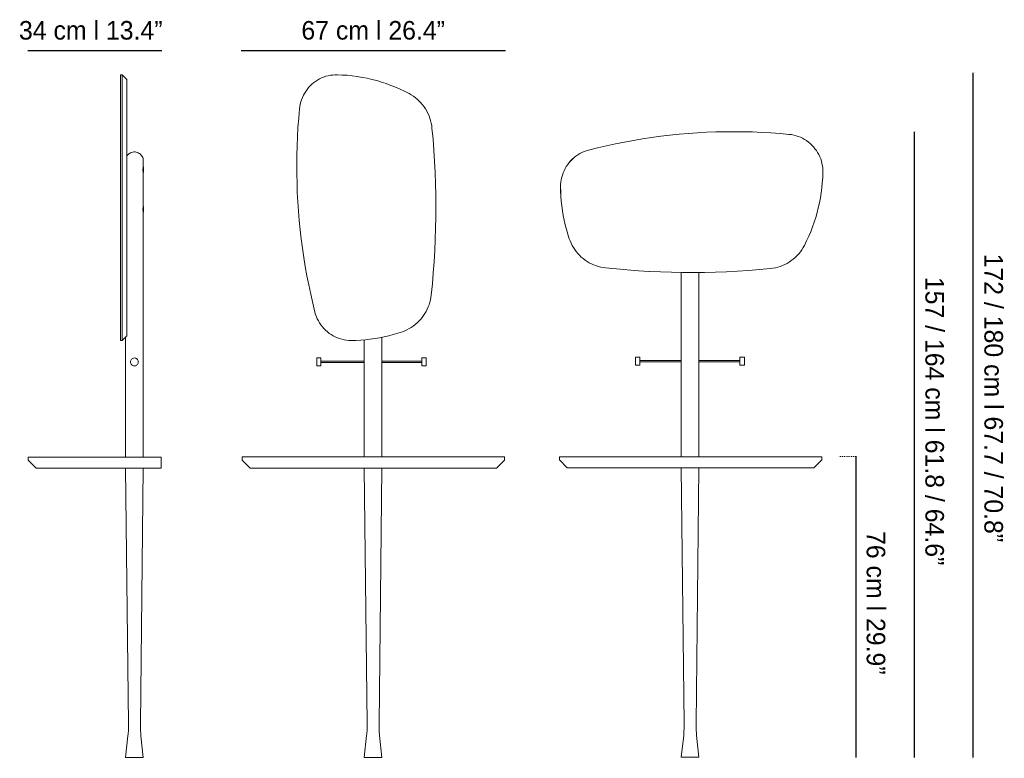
# Model space of a CAD drawing. Header units: inches. Extents: x 64.4 to 153.6, y -176 to -109.1.
import ezdxf

# ---------------------------------------------------------------- set-up
doc = ezdxf.new("R2010")
doc.units = ezdxf.units.IN
doc.header["$MEASUREMENT"] = 0
doc.linetypes.add('AI-Linetype-1', pattern=[0.092075, 0, -0.092075])
doc.layers.add('Capa 1', color=7, linetype='Continuous')

msp = doc.modelspace()

# ---------------------------------------------------------------- linework, layer by layer
at = {"layer": 'Capa 1', "color": 251, "lineweight": 25, "true_color": 0x4a4949}
for points in [[(65.113, -111.866), (77.233, -111.866)], [(84.425, -111.866), (108.386, -111.866)], [(150.72, -113.896), (150.72, -175.968)], [(145.4, -119.245), (145.4, -175.968)], [(140.115, -148.649), (140.115, -175.968)]]:
    msp.add_lwpolyline(points, dxfattribs=at)
at = {"layer": 'Capa 1', "color": 251, "lineweight": 13, "true_color": 0x4a4949}
for points in [[(73.646, -114.091), (73.495, -114.091)], [(73.495, -117.182), (73.495, -116.969), (73.495, -116.765), (73.495, -116.549), (73.495, -116.347), (73.495, -116.157), (73.495, -115.954), (73.495, -115.776), (73.495, -115.599), (73.495, -115.421), (73.495, -115.256), (73.495, -115.105), (73.495, -114.953), (73.495, -114.813), (73.495, -114.687), (73.495, -114.572), (73.495, -114.471), (73.495, -114.382), (73.495, -114.307), (73.495, -114.23), (73.495, -114.179), (73.495, -114.141), (73.495, -114.115), (73.495, -114.104), (73.495, -114.091)], [(74.07, -114.52), (73.646, -114.091)], [(73.646, -117.182), (73.646, -116.969), (73.646, -116.765), (73.646, -116.549), (73.646, -116.347), (73.646, -116.157), (73.646, -115.954), (73.646, -115.776), (73.646, -115.599), (73.646, -115.421), (73.646, -115.256), (73.646, -115.105), (73.646, -114.953), (73.646, -114.813), (73.646, -114.687), (73.646, -114.572), (73.646, -114.471), (73.646, -114.382), (73.646, -114.307), (73.646, -114.23), (73.646, -114.179), (73.646, -114.141), (73.646, -114.115), (73.646, -114.104), (73.646, -114.091)], [(93.137, -114.079), (92.924, -114.093), (92.724, -114.105), (92.512, -114.13), (92.299, -114.167), (92.099, -114.219), (91.898, -114.295), (91.711, -114.371), (91.511, -114.461), (91.336, -114.561), (91.16, -114.676), (90.985, -114.801), (90.822, -114.941), (90.674, -115.093), (90.522, -115.246), (90.397, -115.41), (90.271, -115.587), (90.16, -115.766), (90.06, -115.943), (89.971, -116.146), (89.884, -116.336), (89.822, -116.538), (89.772, -116.754), (89.734, -116.957), (89.709, -117.172)], [(99.63, -115.777), (99.23, -115.575), (98.817, -115.385), (98.405, -115.208), (97.99, -115.043), (97.567, -114.878), (97.128, -114.739), (96.702, -114.612), (96.265, -114.498), (95.827, -114.396), (95.377, -114.32), (94.938, -114.245), (94.489, -114.181), (94.039, -114.13), (93.587, -114.105), (93.137, -114.079)], [(74.07, -114.52), (74.07, -114.535), (74.07, -114.547), (74.07, -114.572), (74.07, -114.61), (74.07, -114.661), (74.07, -114.725), (74.07, -114.799), (74.07, -114.888), (74.07, -114.99), (74.07, -115.092), (74.07, -115.219), (74.07, -115.344), (74.07, -115.485), (74.07, -115.623), (74.07, -115.776), (74.07, -115.942), (74.07, -116.119), (74.07, -116.284), (74.07, -116.46), (74.07, -116.651), (74.07, -116.841), (74.07, -117.031), (74.07, -117.221)], [(101.707, -118.909), (101.683, -118.68), (101.645, -118.452), (101.581, -118.224), (101.521, -118.009), (101.444, -117.793), (101.345, -117.577), (101.244, -117.375), (101.131, -117.172), (100.994, -116.982), (100.857, -116.804), (100.706, -116.627), (100.556, -116.461), (100.38, -116.297), (100.206, -116.159), (100.03, -116.019), (99.831, -115.892), (99.63, -115.777)], [(73.495, -135.598), (73.495, -134.788), (73.495, -133.964), (73.495, -133.14), (73.495, -132.304), (73.495, -131.48), (73.495, -130.644), (73.495, -129.807), (73.495, -128.969), (73.495, -128.132), (73.495, -127.297), (73.495, -126.448), (73.495, -125.611), (73.495, -124.762), (73.495, -123.926), (73.495, -123.075), (73.495, -122.238), (73.495, -121.392), (73.495, -120.555), (73.495, -119.705), (73.495, -118.869), (73.495, -118.019), (73.495, -117.182)], [(73.646, -135.598), (73.646, -134.788), (73.646, -133.964), (73.646, -133.14), (73.646, -132.304), (73.646, -131.48), (73.646, -130.644), (73.646, -129.807), (73.646, -128.969), (73.646, -128.132), (73.646, -127.297), (73.646, -126.448), (73.646, -125.611), (73.646, -124.762), (73.646, -123.926), (73.646, -123.075), (73.646, -122.238), (73.646, -121.392), (73.646, -120.555), (73.646, -119.705), (73.646, -118.869), (73.646, -118.019), (73.646, -117.182)], [(74.07, -117.221), (74.07, -118.058), (74.07, -118.895), (74.07, -119.731), (74.07, -120.568), (74.07, -121.404), (74.07, -122.238), (74.07, -123.075), (74.07, -123.913), (74.07, -124.75), (74.07, -125.586), (74.07, -126.423), (74.07, -127.259), (74.07, -128.083), (74.07, -128.92), (74.07, -129.743), (74.07, -130.58), (74.07, -131.403), (74.07, -132.227), (74.07, -133.051), (74.07, -133.862), (74.07, -134.686), (74.07, -135.496)], [(89.709, -117.172), (89.634, -118.009), (89.571, -118.857), (89.521, -119.694), (89.484, -120.543), (89.472, -121.38), (89.459, -122.23), (89.459, -123.066), (89.484, -123.914), (89.509, -124.75), (89.559, -125.601), (89.621, -126.437), (89.683, -127.286), (89.772, -128.122), (89.872, -128.959), (89.971, -129.796), (90.098, -130.631), (90.235, -131.468), (90.385, -132.291), (90.548, -133.129), (90.722, -133.952), (90.91, -134.776), (91.11, -135.587)], [(101.645, -134.04), (101.745, -133.04), (101.819, -132.026), (101.895, -131.025), (101.957, -130.011), (101.995, -128.997), (102.033, -127.996), (102.045, -126.982), (102.058, -125.968), (102.045, -124.954), (102.021, -123.952), (101.995, -122.939), (101.944, -121.925), (101.882, -120.924), (101.807, -119.91), (101.707, -118.909)], [(134.082, -119.479), (133.245, -119.401), (132.419, -119.352), (131.593, -119.301), (130.754, -119.263), (129.916, -119.238), (129.091, -119.238), (128.253, -119.238), (127.427, -119.263), (126.589, -119.289), (125.763, -119.34), (124.924, -119.39), (124.099, -119.466), (123.273, -119.555), (122.435, -119.643), (121.61, -119.758), (120.784, -119.884), (119.971, -120.024), (119.146, -120.176), (118.332, -120.341), (117.518, -120.517), (116.706, -120.708), (115.892, -120.911)], [(128.991, -119.238), (128.253, -119.238), (127.427, -119.263), (126.589, -119.289), (125.763, -119.34), (124.924, -119.39), (124.099, -119.466), (123.261, -119.555), (122.435, -119.643), (121.61, -119.758), (120.784, -119.884), (119.971, -120.024), (119.146, -120.176), (118.332, -120.341), (117.518, -120.517), (116.706, -120.708), (115.892, -120.911)], [(137.122, -122.964), (137.122, -122.749), (137.11, -122.532), (137.085, -122.33), (137.035, -122.115), (136.984, -121.912), (136.923, -121.708), (136.847, -121.506), (136.748, -121.317), (136.647, -121.127), (136.535, -120.949), (136.409, -120.785), (136.271, -120.62), (136.134, -120.455), (135.984, -120.315), (135.821, -120.176), (135.647, -120.048), (135.471, -119.935), (135.283, -119.834), (135.096, -119.745), (134.895, -119.669), (134.697, -119.605), (134.495, -119.555), (134.282, -119.503), (134.082, -119.479)], [(75.56, -121.784), (75.535, -121.682), (75.51, -121.582), (75.46, -121.493), (75.409, -121.404), (75.347, -121.327), (75.272, -121.252), (75.198, -121.201), (75.097, -121.149), (75.009, -121.112), (74.909, -121.087), (74.808, -121.074), (74.71, -121.074), (74.609, -121.087), (74.509, -121.112), (74.409, -121.149), (74.321, -121.201), (74.246, -121.252), (74.17, -121.327), (74.108, -121.404), (74.07, -121.468)], [(115.892, -120.911), (115.692, -120.962), (115.492, -121.038), (115.294, -121.127), (115.104, -121.228), (114.928, -121.33), (114.753, -121.456), (114.579, -121.582), (114.428, -121.722), (114.28, -121.886), (114.128, -122.039), (114.003, -122.216), (113.878, -122.394), (113.778, -122.571), (113.678, -122.774), (113.59, -122.964), (113.528, -123.167), (113.466, -123.369), (113.415, -123.586), (113.39, -123.801), (113.366, -124.016), (113.366, -124.232)], [(115.892, -120.911), (115.692, -120.962), (115.492, -121.038), (115.294, -121.127), (115.104, -121.228), (114.928, -121.33), (114.753, -121.456), (114.579, -121.582), (114.416, -121.722), (114.266, -121.886), (114.128, -122.039), (114.003, -122.216), (113.878, -122.394), (113.778, -122.571), (113.678, -122.774), (113.59, -122.964), (113.528, -123.167), (113.466, -123.369), (113.415, -123.586), (113.39, -123.801), (113.366, -124.016), (113.366, -124.232)], [(75.56, -122.429), (75.56, -121.784)], [(75.56, -122.429), (75.548, -122.443), (75.548, -122.481), (75.535, -122.544), (75.522, -122.619), (75.522, -122.697), (75.522, -122.785), (75.535, -122.849), (75.548, -122.898), (75.56, -122.937)], [(75.572, -122.429), (75.56, -122.429)], [(75.56, -122.937), (75.572, -122.937)], [(75.56, -126.029), (75.56, -122.937)], [(75.572, -122.429), (75.572, -122.443), (75.572, -122.456), (75.572, -122.481), (75.572, -122.531), (75.572, -122.57), (75.572, -122.633), (75.572, -122.684)], [(75.572, -122.684), (75.572, -122.735), (75.572, -122.797), (75.572, -122.836), (75.572, -122.887), (75.572, -122.912), (75.572, -122.924), (75.572, -122.937)], [(135.447, -129.542), (135.647, -129.136), (135.846, -128.718), (136.021, -128.3), (136.185, -127.868), (136.333, -127.438), (136.472, -127.007), (136.597, -126.564), (136.711, -126.132), (136.81, -125.676), (136.897, -125.233), (136.972, -124.777), (137.035, -124.334), (137.072, -123.877), (137.11, -123.421), (137.122, -122.964)], [(113.366, -124.232), (113.377, -124.662), (113.39, -125.093), (113.428, -125.537), (113.478, -125.968), (113.528, -126.398), (113.604, -126.83), (113.692, -127.248), (113.791, -127.679), (113.891, -128.097), (114.015, -128.514), (114.153, -128.934)], [(113.366, -124.232), (113.366, -124.662), (113.39, -125.093), (113.428, -125.537), (113.478, -125.968), (113.528, -126.398), (113.604, -126.83), (113.692, -127.248), (113.791, -127.679), (113.891, -128.097), (114.015, -128.514), (114.153, -128.934)], [(75.56, -126.029), (75.548, -126.042), (75.548, -126.081), (75.535, -126.131), (75.522, -126.206), (75.522, -126.294), (75.522, -126.373), (75.535, -126.448), (75.548, -126.499), (75.56, -126.524)], [(75.572, -126.029), (75.56, -126.029)], [(75.56, -126.524), (75.572, -126.524)], [(75.56, -148.73), (75.56, -126.524)], [(75.572, -126.029), (75.572, -126.055), (75.572, -126.081), (75.572, -126.117), (75.572, -126.169), (75.572, -126.22), (75.572, -126.271)], [(75.572, -126.271), (75.572, -126.334), (75.572, -126.383), (75.572, -126.435), (75.572, -126.472), (75.572, -126.499), (75.572, -126.524)], [(114.153, -128.934), (114.228, -129.136), (114.317, -129.338), (114.416, -129.542), (114.53, -129.733), (114.653, -129.922), (114.78, -130.1), (114.928, -130.277), (115.079, -130.442), (115.241, -130.595), (115.404, -130.733), (115.58, -130.873), (115.768, -130.998), (115.956, -131.114), (116.155, -131.215), (116.355, -131.304), (116.568, -131.38), (116.78, -131.443), (116.993, -131.506), (117.206, -131.545), (117.431, -131.57)], [(114.153, -128.934), (114.228, -129.136), (114.317, -129.338), (114.416, -129.542), (114.53, -129.733), (114.653, -129.922), (114.78, -130.1), (114.928, -130.277), (115.079, -130.442), (115.241, -130.595), (115.404, -130.733), (115.58, -130.873), (115.768, -130.998), (115.956, -131.114), (116.155, -131.215), (116.355, -131.304), (116.568, -131.38), (116.78, -131.443), (116.993, -131.506), (117.206, -131.545), (117.431, -131.57)], [(132.369, -131.645), (132.595, -131.621), (132.819, -131.583), (133.031, -131.519), (133.257, -131.454), (133.47, -131.366), (133.683, -131.277), (133.882, -131.176), (134.07, -131.05), (134.257, -130.923), (134.445, -130.785), (134.621, -130.631), (134.782, -130.467), (134.933, -130.303), (135.083, -130.125), (135.208, -129.935), (135.334, -129.745), (135.447, -129.542)], [(117.431, -131.57), (118.419, -131.672), (119.408, -131.76), (120.41, -131.835), (121.409, -131.899), (122.398, -131.938), (123.398, -131.976), (124.399, -131.988), (125.388, -132.001), (126.388, -131.988), (127.391, -131.963), (128.391, -131.924), (129.378, -131.874), (130.38, -131.811), (131.367, -131.733), (132.369, -131.645)], [(117.431, -131.57), (118.419, -131.672), (119.408, -131.76), (120.41, -131.835), (121.397, -131.899), (122.398, -131.938), (123.398, -131.976), (124.399, -131.988), (125.25, -132.001)], [(124.299, -131.988), (124.299, -140.009)], [(125.888, -140.009), (125.888, -131.988)], [(99.029, -137.362), (99.243, -137.286), (99.443, -137.185), (99.642, -137.083), (99.831, -136.969), (100.007, -136.855), (100.193, -136.716), (100.356, -136.576), (100.518, -136.423), (100.669, -136.259), (100.819, -136.082), (100.943, -135.905), (101.069, -135.714), (101.183, -135.524), (101.282, -135.321), (101.369, -135.119), (101.444, -134.916), (101.521, -134.7), (101.57, -134.486), (101.607, -134.256), (101.645, -134.04)], [(74.07, -135.496), (74.07, -135.686), (74.07, -135.863), (74.07, -136.054), (74.07, -136.22), (74.07, -136.398), (74.07, -136.549), (74.07, -136.714), (74.07, -136.854), (74.07, -136.993), (74.07, -137.12), (74.07, -137.234), (74.07, -137.334), (74.07, -137.425), (74.07, -137.513), (74.07, -137.576), (74.07, -137.639), (74.07, -137.677), (74.07, -137.715), (74.07, -137.728), (74.07, -137.741)], [(73.495, -138.171), (73.495, -138.158), (73.495, -138.147), (73.495, -138.108), (73.495, -138.058), (73.495, -138.007), (73.495, -137.931), (73.495, -137.842), (73.495, -137.754), (73.495, -137.639), (73.495, -137.524), (73.495, -137.386), (73.495, -137.245), (73.495, -137.095), (73.495, -136.93), (73.495, -136.764), (73.495, -136.588), (73.495, -136.398), (73.495, -136.207), (73.495, -136.017), (73.495, -135.815), (73.495, -135.598)], [(73.646, -138.171), (73.646, -138.158), (73.646, -138.147), (73.646, -138.108), (73.646, -138.058), (73.646, -138.007), (73.646, -137.931), (73.646, -137.842), (73.646, -137.754), (73.646, -137.639), (73.646, -137.524), (73.646, -137.386), (73.646, -137.245), (73.646, -137.095), (73.646, -136.93), (73.646, -136.764), (73.646, -136.588), (73.646, -136.398), (73.646, -136.207), (73.646, -136.017), (73.646, -135.815), (73.646, -135.598)], [(91.11, -135.587), (91.173, -135.802), (91.235, -136.005), (91.323, -136.196), (91.424, -136.386), (91.536, -136.576), (91.648, -136.754), (91.786, -136.918), (91.923, -137.083), (92.074, -137.236), (92.236, -137.375), (92.399, -137.514), (92.573, -137.627), (92.761, -137.742), (92.949, -137.831), (93.137, -137.92), (93.337, -137.995), (93.55, -138.047), (93.75, -138.097), (93.962, -138.136), (94.175, -138.148), (94.388, -138.161)], [(94.388, -138.161), (94.813, -138.148), (95.251, -138.122), (95.677, -138.097), (96.102, -138.047), (96.527, -137.983), (96.953, -137.906), (97.378, -137.831), (97.79, -137.73), (98.204, -137.616), (98.617, -137.502), (99.029, -137.362)], [(73.495, -138.171), (73.646, -138.171)], [(73.646, -138.171), (74.07, -137.741)], [(73.958, -137.842), (73.958, -148.73)], [(95.577, -138.097), (95.577, -140.023)], [(97.178, -140.023), (97.178, -137.869)], [(74.409, -140.111), (74.409, -140.174), (74.434, -140.237), (74.46, -140.301), (74.497, -140.352), (74.548, -140.402), (74.609, -140.44), (74.671, -140.453), (74.746, -140.465), (74.808, -140.465), (74.872, -140.453), (74.934, -140.415), (74.984, -140.376), (75.034, -140.327), (75.072, -140.276), (75.097, -140.212), (75.109, -140.149), (75.109, -140.073), (75.097, -140.008), (75.072, -139.946), (75.034, -139.883), (74.984, -139.832), (74.934, -139.794), (74.872, -139.769), (74.808, -139.755), (74.746, -139.743), (74.671, -139.755), (74.609, -139.781), (74.548, -139.818), (74.497, -139.858), (74.46, -139.906), (74.434, -139.971), (74.409, -140.035), (74.409, -140.111)], [(91.657, -139.731), (91.29, -139.731)], [(91.29, -140.1), (91.29, -140.023), (91.29, -139.96), (91.29, -139.897), (91.29, -139.846), (91.29, -139.808), (91.29, -139.77), (91.29, -139.744), (91.29, -139.731)], [(91.657, -140.1), (91.657, -140.023), (91.657, -139.96), (91.657, -139.897), (91.657, -139.846), (91.657, -139.808), (91.657, -139.77), (91.657, -139.744), (91.657, -139.731)], [(95.577, -140.023), (91.657, -140.023)], [(95.577, -140.163), (95.577, -140.163), (95.577, -140.15), (95.577, -140.125), (95.577, -140.1), (95.577, -140.088), (95.577, -140.061), (95.577, -140.036), (95.577, -140.023)], [(100.806, -140.023), (97.178, -140.023)], [(97.178, -140.1), (97.178, -140.074), (97.178, -140.049), (97.178, -140.036), (97.178, -140.023)], [(101.173, -139.731), (100.806, -139.731)], [(100.806, -139.731), (100.806, -139.744), (100.806, -139.758), (100.806, -139.783), (100.806, -139.821), (100.806, -139.871), (100.806, -139.935), (100.806, -139.999), (100.806, -140.061), (100.806, -140.138), (100.806, -140.2), (100.806, -140.265), (100.806, -140.315), (100.806, -140.366), (100.806, -140.404), (100.806, -140.442), (100.806, -140.454)], [(101.173, -139.731), (101.173, -139.744), (101.173, -139.758), (101.173, -139.783), (101.173, -139.821), (101.173, -139.871), (101.173, -139.935), (101.173, -139.999), (101.173, -140.061), (101.173, -140.138), (101.173, -140.2), (101.173, -140.265), (101.173, -140.315), (101.173, -140.366), (101.173, -140.404), (101.173, -140.442), (101.173, -140.454)], [(120.547, -139.676), (120.144, -139.676)], [(120.144, -140.038), (120.144, -139.962), (120.144, -139.901), (120.144, -139.838), (120.144, -139.787), (120.144, -139.751), (120.144, -139.712), (120.144, -139.688), (120.144, -139.676)], [(120.144, -140.389), (120.144, -140.389), (120.144, -140.376), (120.144, -140.362), (120.144, -140.327), (120.144, -140.277), (120.144, -140.227), (120.144, -140.164), (120.144, -140.102), (120.144, -140.038)], [(120.547, -140.038), (120.547, -139.962), (120.547, -139.901), (120.547, -139.838), (120.547, -139.787), (120.547, -139.751), (120.547, -139.712), (120.547, -139.688), (120.547, -139.676)], [(124.26, -139.962), (120.547, -139.962)], [(120.547, -140.389), (120.547, -140.389), (120.547, -140.376), (120.547, -140.362), (120.547, -140.327), (120.547, -140.277), (120.547, -140.227), (120.547, -140.164), (120.547, -140.102), (120.547, -140.038)], [(124.299, -140.15), (124.299, -140.15), (124.299, -140.138), (124.299, -140.125), (124.299, -140.111), (124.299, -140.088), (124.299, -140.061), (124.299, -140.036), (124.299, -140.023), (124.299, -140.009)], [(125.888, -140.074), (125.888, -140.061), (125.888, -140.036), (125.888, -140.023), (125.888, -140.009)], [(129.613, -139.962), (125.899, -139.962)], [(130.016, -139.676), (129.613, -139.676)], [(129.613, -139.676), (129.613, -139.688), (129.613, -139.699), (129.613, -139.725), (129.613, -139.763), (129.613, -139.813), (129.613, -139.875), (129.613, -139.939), (129.613, -140.001), (129.613, -140.077), (129.613, -140.139), (129.613, -140.201), (129.613, -140.252), (129.613, -140.301), (129.613, -140.34), (129.613, -140.376), (129.613, -140.389)], [(130.016, -139.676), (130.016, -139.688), (130.016, -139.699), (130.016, -139.725), (130.016, -139.763), (130.016, -139.813), (130.016, -139.875), (130.016, -139.939), (130.016, -140.001), (130.016, -140.077), (130.016, -140.139), (130.016, -140.201), (130.016, -140.252), (130.016, -140.301), (130.016, -140.34), (130.016, -140.376), (130.016, -140.389)], [(91.29, -140.454), (91.29, -140.454), (91.29, -140.442), (91.29, -140.429), (91.29, -140.39), (91.29, -140.34), (91.29, -140.288), (91.29, -140.227), (91.29, -140.163), (91.29, -140.1)], [(91.29, -140.454), (91.657, -140.454)], [(91.657, -140.454), (91.657, -140.454), (91.657, -140.442), (91.657, -140.429), (91.657, -140.39), (91.657, -140.34), (91.657, -140.288), (91.657, -140.227), (91.657, -140.163), (91.657, -140.1)], [(91.657, -140.163), (95.577, -140.163)], [(95.577, -140.163), (95.577, -148.719)], [(97.178, -140.163), (97.178, -140.163), (97.178, -140.15), (97.178, -140.138), (97.178, -140.111), (97.178, -140.1)], [(97.178, -140.163), (100.806, -140.163)], [(97.178, -148.719), (97.178, -140.163)], [(100.806, -140.454), (101.173, -140.454)], [(120.144, -140.389), (120.547, -140.389)], [(120.547, -140.102), (124.26, -140.102)], [(124.299, -140.15), (124.299, -148.705)], [(125.888, -140.074), (125.888, -140.1)], [(125.888, -140.15), (125.888, -140.15), (125.888, -140.138), (125.888, -140.111), (125.888, -140.1), (125.888, -140.074)], [(125.888, -148.705), (125.888, -140.15)], [(125.899, -140.102), (129.613, -140.102)], [(129.613, -140.389), (130.016, -140.389)], [(65.14, -149.02), (65.14, -148.73)], [(66.49, -148.73), (66.302, -148.73), (66.127, -148.73), (65.979, -148.73), (65.827, -148.73), (65.69, -148.73), (65.576, -148.73), (65.476, -148.73), (65.391, -148.73), (65.303, -148.73), (65.239, -148.73), (65.202, -148.73), (65.164, -148.73), (65.14, -148.73)], [(69.831, -148.73), (69.617, -148.73), (69.406, -148.73), (69.205, -148.73), (69.006, -148.73), (68.805, -148.73), (68.604, -148.73), (68.418, -148.73), (68.229, -148.73), (68.054, -148.73), (67.879, -148.73), (67.704, -148.73), (67.553, -148.73), (67.405, -148.73), (67.266, -148.73), (67.129, -148.73), (67.015, -148.73), (66.905, -148.73), (66.803, -148.73), (66.715, -148.73), (66.641, -148.73), (66.578, -148.73), (66.528, -148.73), (66.49, -148.73)], [(75.272, -148.73), (74.934, -148.73), (74.596, -148.73), (74.258, -148.73), (73.908, -148.73), (73.545, -148.73), (73.196, -148.73), (72.832, -148.73), (72.457, -148.73), (72.095, -148.73), (71.719, -148.73), (71.344, -148.73), (70.968, -148.73), (70.581, -148.73), (70.206, -148.73), (69.831, -148.73)], [(77.186, -148.73), (77.161, -148.73), (77.136, -148.73), (77.086, -148.73), (77.024, -148.73), (76.961, -148.73), (76.873, -148.73), (76.786, -148.73), (76.673, -148.73), (76.562, -148.73), (76.435, -148.73), (76.285, -148.73), (76.147, -148.73), (75.985, -148.73), (75.823, -148.73), (75.636, -148.73), (75.46, -148.73), (75.272, -148.73)], [(77.186, -149.731), (77.186, -148.73)], [(84.517, -148.719), (84.517, -149.01)], [(87.37, -148.719), (87.157, -148.719), (86.956, -148.719), (86.769, -148.719), (86.568, -148.719), (86.382, -148.719), (86.194, -148.719), (86.019, -148.719), (85.856, -148.719), (85.693, -148.719), (85.544, -148.719), (85.393, -148.719), (85.255, -148.719), (85.132, -148.719), (85.017, -148.719), (84.917, -148.719), (84.818, -148.719), (84.742, -148.719), (84.667, -148.719), (84.618, -148.719), (84.567, -148.719), (84.543, -148.719), (84.517, -148.719)], [(104.909, -148.719), (103.646, -148.719), (102.395, -148.719), (101.131, -148.719), (99.88, -148.719), (98.617, -148.719), (97.365, -148.719), (96.114, -148.719), (94.863, -148.719), (93.6, -148.719), (92.349, -148.719), (91.11, -148.719), (89.859, -148.719), (88.608, -148.719), (87.37, -148.719)], [(108.275, -148.719), (108.275, -148.719), (108.262, -148.719), (108.239, -148.719), (108.199, -148.719), (108.151, -148.719), (108.087, -148.719), (108.012, -148.719), (107.925, -148.719), (107.827, -148.719), (107.712, -148.719), (107.599, -148.719), (107.461, -148.719), (107.324, -148.719), (107.174, -148.719), (107.024, -148.719), (106.848, -148.719), (106.674, -148.719), (106.498, -148.719), (106.313, -148.719), (106.123, -148.719), (105.923, -148.719), (105.724, -148.719), (105.523, -148.719), (105.323, -148.719), (105.11, -148.719), (104.909, -148.719)], [(108.275, -149.01), (108.275, -148.719)], [(113.252, -148.705), (113.252, -148.984)], [(113.252, -148.705), (113.252, -148.984)], [(116.118, -148.705), (115.917, -148.705), (115.717, -148.705), (115.517, -148.705), (115.317, -148.705), (115.13, -148.705), (114.956, -148.705), (114.766, -148.705), (114.604, -148.705), (114.442, -148.705), (114.29, -148.705), (114.141, -148.705), (114.003, -148.705), (113.878, -148.705), (113.766, -148.705), (113.665, -148.705), (113.566, -148.705), (113.49, -148.705), (113.415, -148.705), (113.354, -148.705), (113.315, -148.705), (113.277, -148.705), (113.266, -148.705), (113.252, -148.705)], [(133.67, -148.705), (132.406, -148.705), (131.155, -148.705), (129.891, -148.705), (128.641, -148.705), (127.377, -148.705), (126.125, -148.705), (124.863, -148.705), (123.613, -148.705), (122.36, -148.705), (121.109, -148.705), (119.858, -148.705), (118.606, -148.705), (117.368, -148.705), (116.118, -148.705)], [(137.022, -148.705), (137.022, -148.705), (137.009, -148.705), (136.984, -148.705), (136.947, -148.705), (136.897, -148.705), (136.834, -148.705), (136.76, -148.705), (136.672, -148.705), (136.572, -148.705), (136.459, -148.705), (136.347, -148.705), (136.221, -148.705), (136.072, -148.705), (135.934, -148.705), (135.771, -148.705), (135.609, -148.705), (135.434, -148.705), (135.259, -148.705), (135.07, -148.705), (134.884, -148.705), (134.683, -148.705), (134.483, -148.705), (134.282, -148.705), (134.082, -148.705), (133.87, -148.705), (133.67, -148.705)], [(137.022, -148.984), (137.022, -148.705)], [(65.84, -149.731), (65.14, -149.02)], [(67.191, -149.731), (67.003, -149.731), (66.828, -149.731), (66.678, -149.731), (66.528, -149.731), (66.402, -149.731), (66.277, -149.731), (66.177, -149.731), (66.09, -149.731), (66.015, -149.731), (65.952, -149.731), (65.903, -149.731), (65.865, -149.731), (65.852, -149.731), (65.84, -149.731)], [(69.818, -149.731), (69.63, -149.731), (69.442, -149.731), (69.267, -149.731), (69.081, -149.731), (68.905, -149.731), (68.729, -149.731), (68.554, -149.731), (68.392, -149.731), (68.243, -149.731), (68.092, -149.731), (67.954, -149.731), (67.817, -149.731), (67.704, -149.731), (67.591, -149.731), (67.493, -149.731), (67.416, -149.731), (67.341, -149.731), (67.279, -149.731), (67.228, -149.731), (67.191, -149.731)], [(77.036, -149.731), (76.786, -149.731), (76.511, -149.731), (76.235, -149.731), (75.948, -149.731), (75.659, -149.731), (75.347, -149.731), (75.048, -149.731), (74.721, -149.731), (74.409, -149.731), (74.07, -149.731), (73.746, -149.731), (73.408, -149.731), (73.058, -149.731), (72.708, -149.731), (72.359, -149.731), (72.007, -149.731), (71.645, -149.731), (71.282, -149.731), (70.919, -149.731), (70.556, -149.731), (70.193, -149.731), (69.818, -149.731)], [(73.958, -149.731), (74.221, -172.912)], [(75.298, -172.912), (75.56, -149.731)], [(77.186, -149.731), (77.173, -149.731), (77.15, -149.731), (77.136, -149.731), (77.111, -149.731), (77.073, -149.731), (77.036, -149.731)], [(84.517, -149.01), (85.23, -149.72)], [(87.47, -149.72), (87.295, -149.72), (87.107, -149.72), (86.931, -149.72), (86.756, -149.72), (86.594, -149.72), (86.431, -149.72), (86.269, -149.72), (86.132, -149.72), (85.994, -149.72), (85.868, -149.72), (85.743, -149.72), (85.643, -149.72), (85.544, -149.72), (85.456, -149.72), (85.393, -149.72), (85.33, -149.72), (85.281, -149.72), (85.255, -149.72), (85.23, -149.72)], [(104.909, -149.72), (103.659, -149.72), (102.408, -149.72), (101.157, -149.72), (99.906, -149.72), (98.667, -149.72), (97.416, -149.72), (96.165, -149.72), (94.925, -149.72), (93.675, -149.72), (92.437, -149.72), (91.185, -149.72), (89.947, -149.72), (88.708, -149.72), (87.47, -149.72)], [(95.577, -149.72), (95.839, -172.901)], [(96.915, -172.901), (97.178, -149.72)], [(107.563, -149.72), (107.563, -149.72), (107.55, -149.72), (107.525, -149.72), (107.488, -149.72), (107.437, -149.72), (107.374, -149.72), (107.3, -149.72), (107.211, -149.72), (107.112, -149.72), (106.999, -149.72), (106.874, -149.72), (106.748, -149.72), (106.611, -149.72), (106.461, -149.72), (106.313, -149.72), (106.148, -149.72), (105.986, -149.72), (105.813, -149.72), (105.637, -149.72), (105.461, -149.72), (105.273, -149.72), (105.097, -149.72), (104.909, -149.72)], [(107.563, -149.72), (108.275, -149.01)], [(113.252, -148.984), (113.965, -149.707)], [(113.252, -148.984), (113.965, -149.707)], [(116.23, -149.707), (116.043, -149.707), (115.854, -149.707), (115.679, -149.707), (115.504, -149.707), (115.342, -149.707), (115.179, -149.707), (115.017, -149.707), (114.879, -149.707), (114.742, -149.707), (114.604, -149.707), (114.491, -149.707), (114.379, -149.707), (114.29, -149.707), (114.204, -149.707), (114.128, -149.707), (114.066, -149.707), (114.03, -149.707), (113.991, -149.707), (113.965, -149.707)], [(133.657, -149.707), (132.419, -149.707), (131.169, -149.707), (129.916, -149.707), (128.665, -149.707), (127.414, -149.707), (126.163, -149.707), (124.924, -149.707), (123.673, -149.707), (122.424, -149.707), (121.184, -149.707), (119.946, -149.707), (118.706, -149.707), (117.456, -149.707), (116.23, -149.707)], [(124.299, -149.707), (124.562, -172.888)], [(125.638, -172.888), (125.888, -149.707)], [(136.309, -149.707), (136.309, -149.707), (136.296, -149.707), (136.271, -149.707), (136.234, -149.707), (136.185, -149.707), (136.123, -149.707), (136.047, -149.707), (135.959, -149.707), (135.859, -149.707), (135.746, -149.707), (135.633, -149.707), (135.496, -149.707), (135.358, -149.707), (135.221, -149.707), (135.07, -149.707), (134.907, -149.707), (134.745, -149.707), (134.57, -149.707), (134.395, -149.707), (134.208, -149.707), (134.032, -149.707), (133.845, -149.707), (133.657, -149.707)], [(136.309, -149.707), (137.022, -148.984)], [(74.221, -172.912), (74.221, -173.051), (74.221, -173.178), (74.221, -173.316), (74.21, -173.444), (74.21, -173.583), (74.196, -173.71), (74.183, -173.85), (74.17, -173.976)], [(75.347, -173.976), (75.335, -173.85), (75.322, -173.71), (75.31, -173.583), (75.31, -173.444), (75.298, -173.316), (75.298, -173.178), (75.298, -173.051), (75.298, -172.912)], [(95.839, -172.901), (95.839, -173.04), (95.839, -173.167), (95.839, -173.307), (95.827, -173.433), (95.827, -173.573), (95.814, -173.698), (95.803, -173.839), (95.789, -173.964)], [(96.965, -173.964), (96.953, -173.839), (96.94, -173.698), (96.927, -173.573), (96.927, -173.433), (96.915, -173.307), (96.915, -173.167), (96.915, -173.04), (96.915, -172.901)], [(124.562, -172.888), (124.562, -173.015), (124.562, -173.154), (124.55, -173.28), (124.55, -173.419), (124.537, -173.547), (124.537, -173.685), (124.526, -173.813), (124.512, -173.953)], [(125.688, -173.953), (125.676, -173.813), (125.663, -173.685), (125.65, -173.547), (125.638, -173.419), (125.638, -173.28), (125.638, -173.154), (125.638, -173.015), (125.638, -172.888)], [(74.17, -173.976), (73.958, -175.966)], [(75.56, -175.966), (75.347, -173.976)], [(95.789, -173.964), (95.577, -175.955)], [(97.178, -175.955), (96.965, -173.964)], [(124.512, -173.953), (124.299, -175.93)], [(125.888, -175.93), (125.688, -173.953)], [(75.56, -175.966), (75.548, -175.966), (75.535, -175.966), (75.497, -175.966), (75.46, -175.966), (75.409, -175.966), (75.335, -175.966), (75.272, -175.966), (75.185, -175.966), (75.097, -175.966), (75.009, -175.966), (74.909, -175.966), (74.808, -175.966), (74.71, -175.966), (74.609, -175.966), (74.509, -175.966), (74.421, -175.966), (74.334, -175.966), (74.246, -175.966), (74.17, -175.966), (74.108, -175.966), (74.058, -175.966), (74.021, -175.966), (73.984, -175.966), (73.971, -175.966), (73.958, -175.966)], [(97.178, -175.955), (97.178, -175.955), (97.165, -175.955), (97.141, -175.955), (97.103, -175.955), (97.053, -175.955), (96.99, -175.955), (96.927, -175.955), (96.84, -175.955), (96.765, -175.955), (96.665, -175.955), (96.578, -175.955), (96.479, -175.955), (96.377, -175.955), (96.277, -175.955), (96.177, -175.955), (96.089, -175.955), (95.989, -175.955), (95.914, -175.955), (95.827, -175.955), (95.764, -175.955), (95.702, -175.955), (95.651, -175.955), (95.614, -175.955), (95.589, -175.955), (95.577, -175.955)], [(125.888, -175.93), (125.888, -175.93), (125.875, -175.93), (125.851, -175.93), (125.812, -175.93), (125.776, -175.93), (125.712, -175.93), (125.638, -175.93), (125.563, -175.93), (125.475, -175.93), (125.388, -175.93), (125.3, -175.93), (125.201, -175.93), (125.1, -175.93), (125, -175.93), (124.9, -175.93), (124.8, -175.93), (124.712, -175.93), (124.624, -175.93), (124.55, -175.93), (124.487, -175.93), (124.424, -175.93), (124.374, -175.93), (124.337, -175.93), (124.311, -175.93), (124.299, -175.93)]]:
    msp.add_lwpolyline(points, dxfattribs=at)
at = {"layer": 'Capa 1', "color": 253, "lineweight": 5, "true_color": 0xb2b2b1}
for points in [[(150.875, -113.896), (150.875, -113.896)], [(145.555, -119.224), (145.555, -119.224)], [(138.578, -148.67), (138.578, -148.67)], [(140.269, -148.67), (140.269, -148.67)], [(150.72, -176.028), (150.72, -176.028)]]:
    msp.add_lwpolyline(points, dxfattribs=at)
at = {"layer": 'Capa 1', "color": 253, "linetype": 'AI-Linetype-1', "lineweight": 5, "true_color": 0xb2b2b1}
msp.add_lwpolyline([(140.149, -148.67), (138.638, -148.67)], dxfattribs=at)

# ---------------------------------------------------------------- texts
at = {"layer": 'Capa 1', "color": 251, "true_color": 0x4a4949, "attachment_point": 7}
for s, insert, char_height in [('\\fLato Light|b0|i0|c0|p34;\\W1;34 cm l 13.4”', (64.295, -110.915), 1.68282), ('\\fLato Light|b0|i0|c0|p34;\\W1;67 cm l 26.4”', (89.88, -110.915), 1.68282), ('\\fLato|b0|i1|c0|p34;\\W1; ', (68.778, -116.057), 1.91911), ('\\fLato|b0|i1|c0|p34;\\W1; ', (74.143, -116.057), 1.91911), ('\\fLato Regular|b0|i0|c0|p34;\\W1; ', (73.04, -123.147), 1.91911), ('\\fLato Regular|b0|i0|c0|p34;\\W1; ', (74.141, -123.147), 1.91911)]:
    msp.add_mtext(s, dxfattribs=dict(at, insert=insert, char_height=char_height))
at = {"layer": 'Capa 1', "color": 251, "true_color": 0x4a4949, "char_height": 1.68282, "attachment_point": 7, "rotation": 270}
for s, insert in [('\\fLato Light|b0|i0|c0|p34;\\W1;172 / 180 cm l 67.7 / 70.8” ', (151.731, -130.288)), ('\\fLato Light|b0|i0|c0|p34;\\W1;157 / 164 cm l 61.8 / 64.6” ', (146.386, -132.393)), ('\\fLato Light|b0|i0|c0|p34;\\W1;76 cm l 29.9”', (141.066, -155.429))]:
    msp.add_mtext(s, dxfattribs=dict(at, insert=insert))

doc.saveas('drawing.dxf')
